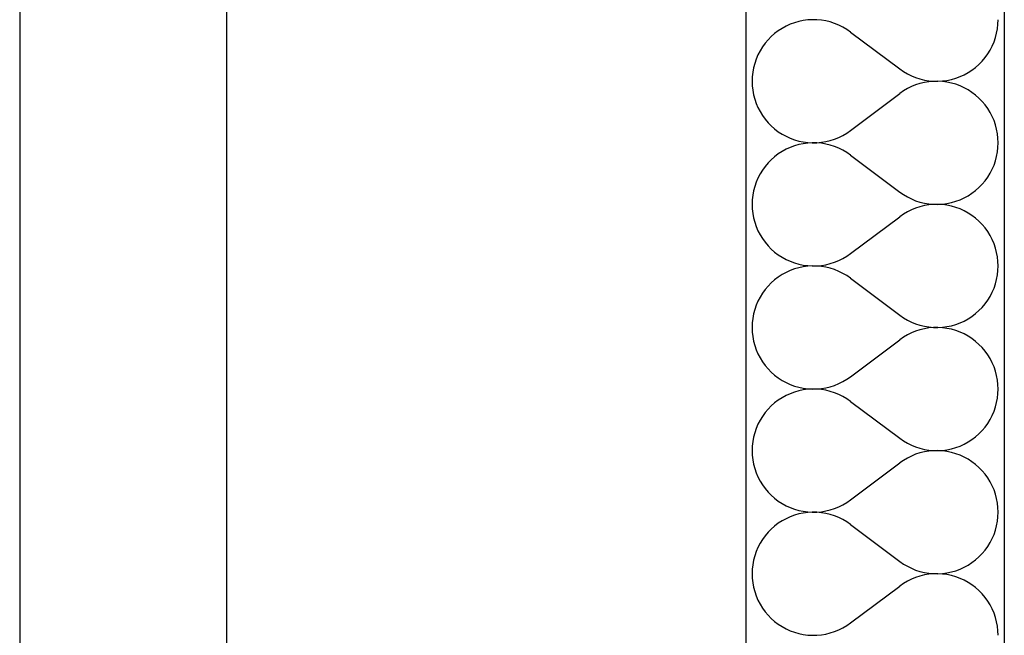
# Model space of a CAD drawing. Extents: x -18402 to 10376, y -5092 to 34139.
# Tile 66 of 78: x 4333 to 4390, y -2600 to -2564. Entities that reach past the tile are written whole.
import ezdxf

# ---------------------------------------------------------------- set-up
doc = ezdxf.new("R2010")
doc.units = 0
doc.linetypes.add('rdc_02$0$Tirets A', pattern=[2.2, 1.1, -1.1])
for name, color, linetype in [('0_XREF', 251, 'Continuous'), ('rdc_02$0$0._Étage_1_02-04 Mur.Construction', 251, 'Continuous'), ('rdc_02$0$0._Étage_1_02-06 Poutre.Construction', 251, 'Continuous'), ('rdc_02$0$0._Étage_1_A-AREA-____-OTLN.Modèle IFC', 251, 'Continuous')]:
    doc.layers.add(name, color=color, linetype=linetype)

# ---------------------------------------------------------------- blocks, each defined once
blk = doc.blocks.new('*X263', base_point=(-8045.97, -58706.23))
at = {"layer": 'rdc_02$0$0._Étage_1_02-04 Mur.Construction', "linetype": 'Continuous', "ltscale": 0.1}
for p, q in [((43780.72, -25643.9), (43778.19, -25644.63)), ((43783.3, -25643.36), (43780.72, -25643.9)), ((43785.91, -25643.02), (43783.3, -25643.36)), ((43788.54, -25642.86), (43785.91, -25643.02)), ((43791.18, -25642.91), (43788.54, -25642.86)), ((43793.8, -25643.14), (43791.18, -25642.91)), ((43796.4, -25643.57), (43793.8, -25643.14)), ((43798.96, -25644.19), (43796.4, -25643.57)), ((43896.33, -25645.49), (43896.43, -25642.86)), ((43768.79, -25649.32), (43766.69, -25650.92)), ((43771, -25647.89), (43768.79, -25649.32)), ((43773.31, -25646.63), (43771, -25647.89)), ((43775.71, -25645.54), (43773.31, -25646.63)), ((43778.19, -25644.63), (43775.71, -25645.54)), ((43801.47, -25645), (43798.96, -25644.19)), ((43803.92, -25645.99), (43801.47, -25645)), ((43806.28, -25647.16), (43803.92, -25645.99)), ((43808.55, -25648.5), (43806.28, -25647.16)), ((43810.71, -25650), (43808.55, -25648.5)), ((43895.56, -25650.7), (43896.04, -25648.11)), ((43896.04, -25648.11), (43896.33, -25645.49)), ((43762.87, -25654.54), (43761.17, -25656.55)), ((43764.71, -25652.66), (43762.87, -25654.54)), ((43766.69, -25650.92), (43764.71, -25652.66)), ((43810.71, -25650), (43839.29, -25671.43)), ((43894.02, -25655.74), (43894.88, -25653.25)), ((43894.88, -25653.25), (43895.56, -25650.7)), ((43758.23, -25660.93), (43757.02, -25663.27)), ((43759.62, -25658.69), (43758.23, -25660.93)), ((43761.17, -25656.55), (43759.62, -25658.69)), ((43890.38, -25662.74), (43891.77, -25660.5)), ((43891.77, -25660.5), (43892.98, -25658.16)), ((43892.98, -25658.16), (43894.02, -25655.74)), ((43755.98, -25665.69), (43755.12, -25668.18)), ((43757.02, -25663.27), (43755.98, -25665.69)), ((43885.29, -25668.77), (43887.13, -25666.89)), ((43887.13, -25666.89), (43888.83, -25664.87)), ((43888.83, -25664.87), (43890.38, -25662.74)), ((43754.44, -25670.73), (43753.96, -25673.32)), ((43755.12, -25668.18), (43754.44, -25670.73)), ((43839.29, -25671.43), (43841.45, -25672.93)), ((43879, -25673.54), (43881.21, -25672.1)), ((43881.21, -25672.1), (43883.31, -25670.51)), ((43883.31, -25670.51), (43885.29, -25668.77)), ((43753.67, -25675.94), (43753.57, -25678.57)), ((43753.96, -25673.32), (43753.67, -25675.94)), ((43841.45, -25672.93), (43843.72, -25674.27)), ((43843.72, -25674.27), (43846.08, -25675.44)), ((43846.08, -25675.44), (43848.53, -25676.43)), ((43848.53, -25676.43), (43851.04, -25677.23)), ((43851.04, -25677.23), (43853.6, -25677.85)), ((43853.6, -25677.85), (43856.2, -25678.28)), ((43856.2, -25678.28), (43858.82, -25678.52)), ((43861.46, -25678.56), (43864.09, -25678.41)), ((43864.09, -25678.41), (43866.7, -25678.07)), ((43866.7, -25678.07), (43869.28, -25677.53)), ((43869.28, -25677.53), (43871.81, -25676.8)), ((43871.81, -25676.8), (43874.29, -25675.89)), ((43874.29, -25675.89), (43876.69, -25674.8)), ((43876.69, -25674.8), (43879, -25673.54)), ((43753.57, -25678.57), (43753.67, -25681.21)), ((43753.67, -25681.21), (43753.96, -25683.82)), ((43753.96, -25683.82), (43754.44, -25686.42)), ((43843.72, -25682.87), (43841.45, -25684.21)), ((43846.08, -25681.71), (43843.72, -25682.87)), ((43848.53, -25680.72), (43846.08, -25681.71)), ((43851.04, -25679.91), (43848.53, -25680.72)), ((43853.6, -25679.29), (43851.04, -25679.91)), ((43856.2, -25678.86), (43853.6, -25679.29)), ((43858.82, -25678.62), (43856.2, -25678.86)), ((43858.82, -25678.52), (43861.46, -25678.56)), ((43861.46, -25678.58), (43858.82, -25678.62)), ((43864.09, -25678.73), (43861.46, -25678.58)), ((43866.7, -25679.08), (43864.09, -25678.73)), ((43869.28, -25679.61), (43866.7, -25679.08)), ((43871.81, -25680.34), (43869.28, -25679.61)), ((43874.29, -25681.25), (43871.81, -25680.34)), ((43876.69, -25682.34), (43874.29, -25681.25)), ((43879, -25683.61), (43876.69, -25682.34)), ((43881.21, -25685.04), (43879, -25683.61)), ((43754.44, -25686.42), (43755.12, -25688.96)), ((43755.12, -25688.96), (43755.98, -25691.45)), ((43810.71, -25707.14), (43839.29, -25685.71)), ((43841.45, -25684.21), (43839.29, -25685.71)), ((43883.31, -25686.63), (43881.21, -25685.04)), ((43885.29, -25688.37), (43883.31, -25686.63)), ((43887.13, -25690.25), (43885.29, -25688.37)), ((43755.98, -25691.45), (43757.02, -25693.88)), ((43757.02, -25693.88), (43758.23, -25696.21)), ((43888.83, -25692.27), (43887.13, -25690.25)), ((43890.38, -25694.4), (43888.83, -25692.27)), ((43891.77, -25696.64), (43890.38, -25694.4)), ((43758.23, -25696.21), (43759.62, -25698.46)), ((43759.62, -25698.46), (43761.17, -25700.59)), ((43761.17, -25700.59), (43762.87, -25702.6)), ((43892.98, -25698.98), (43891.77, -25696.64)), ((43894.02, -25701.4), (43892.98, -25698.98)), ((43762.87, -25702.6), (43764.71, -25704.49)), ((43764.71, -25704.49), (43766.69, -25706.23)), ((43766.69, -25706.23), (43768.79, -25707.82)), ((43894.88, -25703.89), (43894.02, -25701.4)), ((43895.56, -25706.44), (43894.88, -25703.89)), ((43896.04, -25709.03), (43895.56, -25706.44)), ((43768.79, -25707.82), (43771, -25709.25)), ((43771, -25709.25), (43773.31, -25710.52)), ((43773.31, -25710.52), (43775.71, -25711.61)), ((43775.71, -25711.61), (43778.19, -25712.52)), ((43778.19, -25712.52), (43780.72, -25713.24)), ((43798.96, -25712.95), (43801.47, -25712.14)), ((43801.47, -25712.14), (43803.92, -25711.15)), ((43803.92, -25711.15), (43806.28, -25709.98)), ((43806.28, -25709.98), (43808.55, -25708.65)), ((43808.55, -25708.65), (43810.71, -25707.14)), ((43896.33, -25711.65), (43896.04, -25709.03)), ((43896.43, -25714.29), (43896.33, -25711.65)), ((43773.31, -25718.06), (43771, -25719.32)), ((43775.71, -25716.97), (43773.31, -25718.06)), ((43778.19, -25716.05), (43775.71, -25716.97)), ((43780.72, -25715.33), (43778.19, -25716.05)), ((43780.72, -25713.24), (43783.3, -25713.78)), ((43783.3, -25714.79), (43780.72, -25715.33)), ((43783.3, -25713.78), (43785.91, -25714.13)), ((43785.91, -25714.45), (43783.3, -25714.79)), ((43785.91, -25714.13), (43788.54, -25714.28)), ((43788.54, -25714.29), (43785.91, -25714.45)), ((43788.54, -25714.28), (43791.18, -25714.24)), ((43791.18, -25714.34), (43788.54, -25714.29)), ((43791.18, -25714.24), (43793.8, -25714)), ((43793.8, -25714.57), (43791.18, -25714.34)), ((43793.8, -25714), (43796.4, -25713.57)), ((43796.4, -25715), (43793.8, -25714.57)), ((43796.4, -25713.57), (43798.96, -25712.95)), ((43798.96, -25715.62), (43796.4, -25715)), ((43801.47, -25716.43), (43798.96, -25715.62)), ((43803.92, -25717.42), (43801.47, -25716.43)), ((43806.28, -25718.59), (43803.92, -25717.42)), ((43896.04, -25719.54), (43896.33, -25716.92)), ((43896.33, -25716.92), (43896.43, -25714.29)), ((43764.71, -25724.09), (43762.87, -25725.97)), ((43766.69, -25722.34), (43764.71, -25724.09)), ((43768.79, -25720.75), (43766.69, -25722.34)), ((43771, -25719.32), (43768.79, -25720.75)), ((43808.55, -25719.93), (43806.28, -25718.59)), ((43810.71, -25721.43), (43808.55, -25719.93)), ((43810.71, -25721.43), (43839.29, -25742.86)), ((43894.88, -25724.68), (43895.56, -25722.13)), ((43895.56, -25722.13), (43896.04, -25719.54)), ((43761.17, -25727.98), (43759.62, -25730.12)), ((43762.87, -25725.97), (43761.17, -25727.98)), ((43891.77, -25731.93), (43892.98, -25729.59)), ((43892.98, -25729.59), (43894.02, -25727.17)), ((43894.02, -25727.17), (43894.88, -25724.68)), ((43757.02, -25734.7), (43755.98, -25737.12)), ((43758.23, -25732.36), (43757.02, -25734.7)), ((43759.62, -25730.12), (43758.23, -25732.36)), ((43888.83, -25736.3), (43890.38, -25734.17)), ((43890.38, -25734.17), (43891.77, -25731.93)), ((43755.12, -25739.61), (43754.44, -25742.16)), ((43755.98, -25737.12), (43755.12, -25739.61)), ((43883.31, -25741.94), (43885.29, -25740.2)), ((43885.29, -25740.2), (43887.13, -25738.32)), ((43887.13, -25738.32), (43888.83, -25736.3)), ((43753.96, -25744.75), (43753.67, -25747.37)), ((43754.44, -25742.16), (43753.96, -25744.75)), ((43839.29, -25742.86), (43841.45, -25744.36)), ((43841.45, -25744.36), (43843.72, -25745.7)), ((43843.72, -25745.7), (43846.08, -25746.87)), ((43846.08, -25746.87), (43848.53, -25747.86)), ((43874.29, -25747.32), (43876.69, -25746.23)), ((43876.69, -25746.23), (43879, -25744.96)), ((43879, -25744.96), (43881.21, -25743.53)), ((43881.21, -25743.53), (43883.31, -25741.94)), ((43753.67, -25747.37), (43753.57, -25750)), ((43753.57, -25750), (43753.67, -25752.63)), ((43753.67, -25752.63), (43753.96, -25755.25)), ((43848.53, -25752.14), (43846.08, -25753.13)), ((43848.53, -25747.86), (43851.04, -25748.66)), ((43851.04, -25751.34), (43848.53, -25752.14)), ((43851.04, -25748.66), (43853.6, -25749.28)), ((43853.6, -25750.72), (43851.04, -25751.34)), ((43853.6, -25749.28), (43856.2, -25749.71)), ((43856.2, -25750.29), (43853.6, -25750.72)), ((43856.2, -25749.71), (43858.82, -25749.95)), ((43858.82, -25750.05), (43856.2, -25750.29)), ((43858.82, -25749.95), (43861.46, -25749.99)), ((43861.46, -25750.01), (43858.82, -25750.05)), ((43861.46, -25749.99), (43864.09, -25749.84)), ((43864.09, -25750.16), (43861.46, -25750.01)), ((43864.09, -25749.84), (43866.7, -25749.49)), ((43866.7, -25750.51), (43864.09, -25750.16)), ((43866.7, -25749.49), (43869.28, -25748.96)), ((43869.28, -25751.04), (43866.7, -25750.51)), ((43869.28, -25748.96), (43871.81, -25748.23)), ((43871.81, -25751.77), (43869.28, -25751.04)), ((43871.81, -25748.23), (43874.29, -25747.32)), ((43874.29, -25752.68), (43871.81, -25751.77)), ((43876.69, -25753.77), (43874.29, -25752.68)), ((43753.96, -25755.25), (43754.44, -25757.84)), ((43754.44, -25757.84), (43755.12, -25760.39)), ((43810.71, -25778.57), (43839.29, -25757.14)), ((43841.45, -25755.64), (43839.29, -25757.14)), ((43843.72, -25754.3), (43841.45, -25755.64)), ((43846.08, -25753.13), (43843.72, -25754.3)), ((43879, -25755.04), (43876.69, -25753.77)), ((43881.21, -25756.47), (43879, -25755.04)), ((43883.31, -25758.06), (43881.21, -25756.47)), ((43885.29, -25759.8), (43883.31, -25758.06)), ((43755.12, -25760.39), (43755.98, -25762.88)), ((43755.98, -25762.88), (43757.02, -25765.3)), ((43887.13, -25761.68), (43885.29, -25759.8)), ((43888.83, -25763.7), (43887.13, -25761.68)), ((43890.38, -25765.83), (43888.83, -25763.7)), ((43757.02, -25765.3), (43758.23, -25767.64)), ((43758.23, -25767.64), (43759.62, -25769.88)), ((43759.62, -25769.88), (43761.17, -25772.02)), ((43891.77, -25768.07), (43890.38, -25765.83)), ((43892.98, -25770.41), (43891.77, -25768.07)), ((43761.17, -25772.02), (43762.87, -25774.03)), ((43762.87, -25774.03), (43764.71, -25775.91)), ((43894.02, -25772.83), (43892.98, -25770.41)), ((43894.88, -25775.32), (43894.02, -25772.83)), ((43895.56, -25777.87), (43894.88, -25775.32)), ((43764.71, -25775.91), (43766.69, -25777.66)), ((43766.69, -25777.66), (43768.79, -25779.25)), ((43768.79, -25779.25), (43771, -25780.68)), ((43771, -25780.68), (43773.31, -25781.94)), ((43806.28, -25781.41), (43808.55, -25780.07)), ((43808.55, -25780.07), (43810.71, -25778.57)), ((43896.04, -25780.46), (43895.56, -25777.87)), ((43896.33, -25783.08), (43896.04, -25780.46)), ((43773.31, -25781.94), (43775.71, -25783.03)), ((43775.71, -25783.03), (43778.19, -25783.95)), ((43778.19, -25783.95), (43780.72, -25784.67)), ((43780.72, -25786.76), (43778.19, -25787.48)), ((43780.72, -25784.67), (43783.3, -25785.21)), ((43783.3, -25786.22), (43780.72, -25786.76)), ((43783.3, -25785.21), (43785.91, -25785.55)), ((43785.91, -25785.87), (43783.3, -25786.22)), ((43785.91, -25785.55), (43788.54, -25785.71)), ((43788.54, -25785.72), (43785.91, -25785.87)), ((43788.54, -25785.71), (43791.18, -25785.66)), ((43791.18, -25785.76), (43788.54, -25785.72)), ((43791.18, -25785.66), (43793.8, -25785.43)), ((43793.8, -25786), (43791.18, -25785.76)), ((43793.8, -25785.43), (43796.4, -25785)), ((43796.4, -25786.43), (43793.8, -25786)), ((43796.4, -25785), (43798.96, -25784.38)), ((43798.96, -25787.05), (43796.4, -25786.43)), ((43798.96, -25784.38), (43801.47, -25783.57)), ((43801.47, -25787.86), (43798.96, -25787.05)), ((43801.47, -25783.57), (43803.92, -25782.58)), ((43803.92, -25782.58), (43806.28, -25781.41)), ((43896.43, -25785.71), (43896.33, -25783.08)), ((43896.33, -25788.35), (43896.43, -25785.71)), ((43768.79, -25792.18), (43766.69, -25793.77)), ((43771, -25790.75), (43768.79, -25792.18)), ((43773.31, -25789.48), (43771, -25790.75)), ((43775.71, -25788.39), (43773.31, -25789.48)), ((43778.19, -25787.48), (43775.71, -25788.39)), ((43803.92, -25788.85), (43801.47, -25787.86)), ((43806.28, -25790.02), (43803.92, -25788.85)), ((43808.55, -25791.35), (43806.28, -25790.02)), ((43810.71, -25792.86), (43808.55, -25791.35)), ((43895.56, -25793.56), (43896.04, -25790.97)), ((43896.04, -25790.97), (43896.33, -25788.35)), ((43762.87, -25797.4), (43761.17, -25799.41)), ((43764.71, -25795.51), (43762.87, -25797.4)), ((43766.69, -25793.77), (43764.71, -25795.51)), ((43810.71, -25792.86), (43839.29, -25814.29)), ((43894.02, -25798.6), (43894.88, -25796.11)), ((43894.88, -25796.11), (43895.56, -25793.56)), ((43758.23, -25803.79), (43757.02, -25806.12)), ((43759.62, -25801.54), (43758.23, -25803.79)), ((43761.17, -25799.41), (43759.62, -25801.54)), ((43890.38, -25805.6), (43891.77, -25803.36)), ((43891.77, -25803.36), (43892.98, -25801.02)), ((43892.98, -25801.02), (43894.02, -25798.6)), ((43755.98, -25808.55), (43755.12, -25811.04)), ((43757.02, -25806.12), (43755.98, -25808.55)), ((43885.29, -25811.63), (43887.13, -25809.75)), ((43887.13, -25809.75), (43888.83, -25807.73)), ((43888.83, -25807.73), (43890.38, -25805.6)), ((43754.44, -25813.58), (43753.96, -25816.18)), ((43755.12, -25811.04), (43754.44, -25813.58)), ((43839.29, -25814.29), (43841.45, -25815.79)), ((43879, -25816.39), (43881.21, -25814.96)), ((43881.21, -25814.96), (43883.31, -25813.37)), ((43883.31, -25813.37), (43885.29, -25811.63)), ((43753.67, -25818.79), (43753.57, -25821.43)), ((43753.96, -25816.18), (43753.67, -25818.79)), ((43841.45, -25815.79), (43843.72, -25817.13)), ((43843.72, -25817.13), (43846.08, -25818.29)), ((43846.08, -25818.29), (43848.53, -25819.28)), ((43848.53, -25819.28), (43851.04, -25820.09)), ((43851.04, -25820.09), (43853.6, -25820.71)), ((43853.6, -25820.71), (43856.2, -25821.14)), ((43856.2, -25821.14), (43858.82, -25821.38)), ((43861.46, -25821.42), (43864.09, -25821.27)), ((43864.09, -25821.27), (43866.7, -25820.92)), ((43866.7, -25820.92), (43869.28, -25820.39)), ((43869.28, -25820.39), (43871.81, -25819.66)), ((43871.81, -25819.66), (43874.29, -25818.75)), ((43874.29, -25818.75), (43876.69, -25817.66)), ((43876.69, -25817.66), (43879, -25816.39)), ((43753.57, -25821.43), (43753.67, -25824.06)), ((43753.67, -25824.06), (43753.96, -25826.68)), ((43753.96, -25826.68), (43754.44, -25829.27)), ((43841.45, -25827.07), (43839.29, -25828.57)), ((43843.72, -25825.73), (43841.45, -25827.07)), ((43846.08, -25824.56), (43843.72, -25825.73)), ((43848.53, -25823.57), (43846.08, -25824.56)), ((43851.04, -25822.77), (43848.53, -25823.57)), ((43853.6, -25822.15), (43851.04, -25822.77)), ((43856.2, -25821.72), (43853.6, -25822.15)), ((43858.82, -25821.48), (43856.2, -25821.72)), ((43858.82, -25821.38), (43861.46, -25821.42)), ((43861.46, -25821.44), (43858.82, -25821.48)), ((43864.09, -25821.59), (43861.46, -25821.44)), ((43866.7, -25821.93), (43864.09, -25821.59)), ((43869.28, -25822.47), (43866.7, -25821.93)), ((43871.81, -25823.2), (43869.28, -25822.47)), ((43874.29, -25824.11), (43871.81, -25823.2)), ((43876.69, -25825.2), (43874.29, -25824.11)), ((43879, -25826.46), (43876.69, -25825.2)), ((43881.21, -25827.9), (43879, -25826.46)), ((43754.44, -25829.27), (43755.12, -25831.82)), ((43755.12, -25831.82), (43755.98, -25834.31)), ((43810.71, -25850), (43839.29, -25828.57)), ((43883.31, -25829.49), (43881.21, -25827.9)), ((43885.29, -25831.23), (43883.31, -25829.49)), ((43887.13, -25833.11), (43885.29, -25831.23)), ((43755.98, -25834.31), (43757.02, -25836.73)), ((43757.02, -25836.73), (43758.23, -25839.07)), ((43888.83, -25835.13), (43887.13, -25833.11)), ((43890.38, -25837.26), (43888.83, -25835.13)), ((43891.77, -25839.5), (43890.38, -25837.26)), ((43758.23, -25839.07), (43759.62, -25841.31)), ((43759.62, -25841.31), (43761.17, -25843.45)), ((43761.17, -25843.45), (43762.87, -25845.46)), ((43892.98, -25841.84), (43891.77, -25839.5)), ((43894.02, -25844.26), (43892.98, -25841.84)), ((43762.87, -25845.46), (43764.71, -25847.34)), ((43764.71, -25847.34), (43766.69, -25849.08)), ((43766.69, -25849.08), (43768.79, -25850.68)), ((43894.88, -25846.75), (43894.02, -25844.26)), ((43895.56, -25849.3), (43894.88, -25846.75)), ((43896.04, -25851.89), (43895.56, -25849.3)), ((43768.79, -25850.68), (43771, -25852.11)), ((43771, -25852.11), (43773.31, -25853.37)), ((43773.31, -25853.37), (43775.71, -25854.46)), ((43775.71, -25854.46), (43778.19, -25855.37)), ((43778.19, -25855.37), (43780.72, -25856.1)), ((43798.96, -25855.81), (43801.47, -25855)), ((43801.47, -25855), (43803.92, -25854.01)), ((43803.92, -25854.01), (43806.28, -25852.84)), ((43806.28, -25852.84), (43808.55, -25851.5)), ((43808.55, -25851.5), (43810.71, -25850)), ((43896.33, -25854.51), (43896.04, -25851.89)), ((43896.43, -25857.14), (43896.33, -25854.51)), ((43773.31, -25860.91), (43771, -25862.18)), ((43775.71, -25859.82), (43773.31, -25860.91)), ((43778.19, -25858.91), (43775.71, -25859.82)), ((43780.72, -25858.19), (43778.19, -25858.91)), ((43780.72, -25856.1), (43783.3, -25856.64)), ((43783.3, -25857.65), (43780.72, -25858.19)), ((43783.3, -25856.64), (43785.91, -25856.98)), ((43785.91, -25857.3), (43783.3, -25857.65)), ((43785.91, -25856.98), (43788.54, -25857.14)), ((43788.54, -25857.15), (43785.91, -25857.3)), ((43788.54, -25857.14), (43791.18, -25857.09)), ((43791.18, -25857.19), (43788.54, -25857.15)), ((43791.18, -25857.09), (43793.8, -25856.86)), ((43793.8, -25857.43), (43791.18, -25857.19)), ((43793.8, -25856.86), (43796.4, -25856.43)), ((43796.4, -25857.86), (43793.8, -25857.43)), ((43796.4, -25856.43), (43798.96, -25855.81)), ((43798.96, -25858.48), (43796.4, -25857.86)), ((43801.47, -25859.29), (43798.96, -25858.48)), ((43803.92, -25860.28), (43801.47, -25859.29)), ((43806.28, -25861.44), (43803.92, -25860.28)), ((43896.04, -25862.4), (43896.33, -25859.78)), ((43896.33, -25859.78), (43896.43, -25857.14)), ((43764.71, -25866.94), (43762.87, -25868.83)), ((43766.69, -25865.2), (43764.71, -25866.94)), ((43768.79, -25863.61), (43766.69, -25865.2)), ((43771, -25862.18), (43768.79, -25863.61)), ((43808.55, -25862.78), (43806.28, -25861.44)), ((43810.71, -25864.29), (43808.55, -25862.78)), ((43810.71, -25864.29), (43839.29, -25885.71)), ((43894.88, -25867.53), (43895.56, -25864.99)), ((43895.56, -25864.99), (43896.04, -25862.4)), ((43761.17, -25870.84), (43759.62, -25872.97)), ((43762.87, -25868.83), (43761.17, -25870.84)), ((43891.77, -25874.79), (43892.98, -25872.45)), ((43892.98, -25872.45), (43894.02, -25870.03)), ((43894.02, -25870.03), (43894.88, -25867.53)), ((43757.02, -25877.55), (43755.98, -25879.97)), ((43758.23, -25875.21), (43757.02, -25877.55)), ((43759.62, -25872.97), (43758.23, -25875.21)), ((43888.83, -25879.16), (43890.38, -25877.03)), ((43890.38, -25877.03), (43891.77, -25874.79)), ((43755.12, -25882.47), (43754.44, -25885.01)), ((43755.98, -25879.97), (43755.12, -25882.47)), ((43883.31, -25884.8), (43885.29, -25883.06)), ((43885.29, -25883.06), (43887.13, -25881.17)), ((43887.13, -25881.17), (43888.83, -25879.16)), ((43753.96, -25887.6), (43753.67, -25890.22)), ((43754.44, -25885.01), (43753.96, -25887.6)), ((43839.29, -25885.71), (43841.45, -25887.22)), ((43841.45, -25887.22), (43843.72, -25888.56)), ((43843.72, -25888.56), (43846.08, -25889.72)), ((43846.08, -25889.72), (43848.53, -25890.71)), ((43874.29, -25890.18), (43876.69, -25889.09)), ((43876.69, -25889.09), (43879, -25887.82)), ((43879, -25887.82), (43881.21, -25886.39)), ((43881.21, -25886.39), (43883.31, -25884.8)), ((43753.67, -25890.22), (43753.57, -25892.86)), ((43753.57, -25892.86), (43753.67, -25895.49)), ((43753.67, -25895.49), (43753.96, -25898.11)), ((43848.53, -25895), (43846.08, -25895.99)), ((43848.53, -25890.71), (43851.04, -25891.52)), ((43851.04, -25894.19), (43848.53, -25895)), ((43851.04, -25891.52), (43853.6, -25892.14)), ((43853.6, -25893.57), (43851.04, -25894.19)), ((43853.6, -25892.14), (43856.2, -25892.57)), ((43856.2, -25893.14), (43853.6, -25893.57)), ((43856.2, -25892.57), (43858.82, -25892.81)), ((43858.82, -25892.91), (43856.2, -25893.14)), ((43858.82, -25892.81), (43861.46, -25892.85)), ((43861.46, -25892.86), (43858.82, -25892.91)), ((43861.46, -25892.85), (43864.09, -25892.7)), ((43864.09, -25893.02), (43861.46, -25892.86)), ((43864.09, -25892.7), (43866.7, -25892.35)), ((43866.7, -25893.36), (43864.09, -25893.02)), ((43866.7, -25892.35), (43869.28, -25891.81)), ((43869.28, -25893.9), (43866.7, -25893.36)), ((43869.28, -25891.81), (43871.81, -25891.09)), ((43871.81, -25894.63), (43869.28, -25893.9)), ((43871.81, -25891.09), (43874.29, -25890.18)), ((43874.29, -25895.54), (43871.81, -25894.63)), ((43876.69, -25896.63), (43874.29, -25895.54)), ((43753.96, -25898.11), (43754.44, -25900.7)), ((43754.44, -25900.7), (43755.12, -25903.25)), ((43810.71, -25921.43), (43839.29, -25900)), ((43841.45, -25898.5), (43839.29, -25900)), ((43843.72, -25897.16), (43841.45, -25898.5)), ((43846.08, -25895.99), (43843.72, -25897.16)), ((43879, -25897.89), (43876.69, -25896.63)), ((43881.21, -25899.32), (43879, -25897.89)), ((43883.31, -25900.92), (43881.21, -25899.32)), ((43885.29, -25902.66), (43883.31, -25900.92)), ((43755.12, -25903.25), (43755.98, -25905.74)), ((43755.98, -25905.74), (43757.02, -25908.16)), ((43887.13, -25904.54), (43885.29, -25902.66)), ((43888.83, -25906.55), (43887.13, -25904.54)), ((43890.38, -25908.69), (43888.83, -25906.55)), ((43757.02, -25908.16), (43758.23, -25910.5)), ((43758.23, -25910.5), (43759.62, -25912.74)), ((43759.62, -25912.74), (43761.17, -25914.87)), ((43891.77, -25910.93), (43890.38, -25908.69)), ((43892.98, -25913.27), (43891.77, -25910.93)), ((43761.17, -25914.87), (43762.87, -25916.89)), ((43762.87, -25916.89), (43764.71, -25918.77)), ((43894.02, -25915.69), (43892.98, -25913.27)), ((43894.88, -25918.18), (43894.02, -25915.69)), ((43895.56, -25920.73), (43894.88, -25918.18)), ((43764.71, -25918.77), (43766.69, -25920.51)), ((43766.69, -25920.51), (43768.79, -25922.1)), ((43768.79, -25922.1), (43771, -25923.54)), ((43771, -25923.54), (43773.31, -25924.8)), ((43806.28, -25924.27), (43808.55, -25922.93)), ((43808.55, -25922.93), (43810.71, -25921.43)), ((43896.04, -25923.32), (43895.56, -25920.73)), ((43896.33, -25925.94), (43896.04, -25923.32)), ((43773.31, -25924.8), (43775.71, -25925.89)), ((43775.71, -25925.89), (43778.19, -25926.8)), ((43778.19, -25926.8), (43780.72, -25927.53)), ((43780.72, -25929.61), (43778.19, -25930.34)), ((43780.72, -25927.53), (43783.3, -25928.07)), ((43783.3, -25929.08), (43780.72, -25929.61)), ((43783.3, -25928.07), (43785.91, -25928.41)), ((43785.91, -25928.73), (43783.3, -25929.08)), ((43785.91, -25928.41), (43788.54, -25928.56)), ((43788.54, -25928.58), (43785.91, -25928.73)), ((43788.54, -25928.56), (43791.18, -25928.52)), ((43791.18, -25928.62), (43788.54, -25928.58)), ((43791.18, -25928.52), (43793.8, -25928.28)), ((43793.8, -25928.86), (43791.18, -25928.62)), ((43793.8, -25928.28), (43796.4, -25927.85)), ((43796.4, -25929.29), (43793.8, -25928.86)), ((43796.4, -25927.85), (43798.96, -25927.23)), ((43798.96, -25929.91), (43796.4, -25929.29)), ((43798.96, -25927.23), (43801.47, -25926.43)), ((43801.47, -25930.72), (43798.96, -25929.91)), ((43801.47, -25926.43), (43803.92, -25925.44)), ((43803.92, -25925.44), (43806.28, -25924.27)), ((43896.43, -25928.57), (43896.33, -25925.94)), ((43896.33, -25931.21), (43896.43, -25928.57)), ((43768.79, -25935.04), (43766.69, -25936.63)), ((43771, -25933.61), (43768.79, -25935.04)), ((43773.31, -25932.34), (43771, -25933.61)), ((43775.71, -25931.25), (43773.31, -25932.34)), ((43778.19, -25930.34), (43775.71, -25931.25)), ((43803.92, -25931.71), (43801.47, -25930.72)), ((43806.28, -25932.87), (43803.92, -25931.71)), ((43808.55, -25934.21), (43806.28, -25932.87)), ((43810.71, -25935.71), (43808.55, -25934.21)), ((43895.56, -25936.42), (43896.04, -25933.82)), ((43896.04, -25933.82), (43896.33, -25931.21)), ((43762.87, -25940.25), (43761.17, -25942.27)), ((43764.71, -25938.37), (43762.87, -25940.25)), ((43766.69, -25936.63), (43764.71, -25938.37)), ((43810.71, -25935.71), (43839.29, -25957.14)), ((43894.02, -25941.45), (43894.88, -25938.96)), ((43894.88, -25938.96), (43895.56, -25936.42)), ((43758.23, -25946.64), (43757.02, -25948.98)), ((43759.62, -25944.4), (43758.23, -25946.64)), ((43761.17, -25942.27), (43759.62, -25944.4)), ((43890.38, -25948.46), (43891.77, -25946.21)), ((43891.77, -25946.21), (43892.98, -25943.88)), ((43892.98, -25943.88), (43894.02, -25941.45)), ((43755.98, -25951.4), (43755.12, -25953.89)), ((43757.02, -25948.98), (43755.98, -25951.4)), ((43885.29, -25954.49), (43887.13, -25952.6)), ((43887.13, -25952.6), (43888.83, -25950.59)), ((43888.83, -25950.59), (43890.38, -25948.46)), ((43754.44, -25956.44), (43753.96, -25959.03)), ((43755.12, -25953.89), (43754.44, -25956.44)), ((43839.29, -25957.14), (43841.45, -25958.65)), ((43879, -25959.25), (43881.21, -25957.82)), ((43881.21, -25957.82), (43883.31, -25956.23)), ((43883.31, -25956.23), (43885.29, -25954.49)), ((43753.67, -25961.65), (43753.57, -25964.29)), ((43753.96, -25959.03), (43753.67, -25961.65)), ((43841.45, -25958.65), (43843.72, -25959.98)), ((43843.72, -25959.98), (43846.08, -25961.15)), ((43846.08, -25961.15), (43848.53, -25962.14)), ((43848.53, -25962.14), (43851.04, -25962.95)), ((43851.04, -25962.95), (43853.6, -25963.57)), ((43853.6, -25963.57), (43856.2, -25964)), ((43856.2, -25964), (43858.82, -25964.24)), ((43858.82, -25964.24), (43861.46, -25964.28)), ((43861.46, -25964.28), (43864.09, -25964.13)), ((43864.09, -25964.13), (43866.7, -25963.78)), ((43866.7, -25963.78), (43869.28, -25963.24)), ((43869.28, -25963.24), (43871.81, -25962.52)), ((43871.81, -25962.52), (43874.29, -25961.61)), ((43874.29, -25961.61), (43876.69, -25960.52)), ((43876.69, -25960.52), (43879, -25959.25)), ((43753.57, -25964.29), (43753.67, -25966.92)), ((43753.67, -25966.92), (43753.96, -25969.54)), ((43753.96, -25969.54), (43754.44, -25972.13)), ((43841.45, -25969.93), (43839.29, -25971.43)), ((43843.72, -25968.59), (43841.45, -25969.93)), ((43846.08, -25967.42), (43843.72, -25968.59)), ((43848.53, -25966.43), (43846.08, -25967.42)), ((43851.04, -25965.62), (43848.53, -25966.43)), ((43853.6, -25965), (43851.04, -25965.62)), ((43856.2, -25964.57), (43853.6, -25965)), ((43858.82, -25964.34), (43856.2, -25964.57)), ((43861.46, -25964.29), (43858.82, -25964.34)), ((43864.09, -25964.45), (43861.46, -25964.29)), ((43866.7, -25964.79), (43864.09, -25964.45)), ((43869.28, -25965.33), (43866.7, -25964.79)), ((43871.81, -25966.05), (43869.28, -25965.33)), ((43874.29, -25966.97), (43871.81, -25966.05)), ((43876.69, -25968.06), (43874.29, -25966.97)), ((43879, -25969.32), (43876.69, -25968.06)), ((43881.21, -25970.75), (43879, -25969.32)), ((43754.44, -25972.13), (43755.12, -25974.68)), ((43755.12, -25974.68), (43755.98, -25977.17)), ((43810.71, -25992.86), (43839.29, -25971.43)), ((43883.31, -25972.34), (43881.21, -25970.75)), ((43885.29, -25974.09), (43883.31, -25972.34)), ((43887.13, -25975.97), (43885.29, -25974.09)), ((43755.98, -25977.17), (43757.02, -25979.59)), ((43757.02, -25979.59), (43758.23, -25981.93)), ((43888.83, -25977.98), (43887.13, -25975.97)), ((43890.38, -25980.12), (43888.83, -25977.98)), ((43891.77, -25982.36), (43890.38, -25980.12)), ((43758.23, -25981.93), (43759.62, -25984.17)), ((43759.62, -25984.17), (43761.17, -25986.3)), ((43761.17, -25986.3), (43762.87, -25988.32)), ((43892.98, -25984.7), (43891.77, -25982.36)), ((43894.02, -25987.12), (43892.98, -25984.7)), ((43762.87, -25988.32), (43764.71, -25990.2)), ((43764.71, -25990.2), (43766.69, -25991.94)), ((43766.69, -25991.94), (43768.79, -25993.53)), ((43894.88, -25989.61), (43894.02, -25987.12)), ((43895.56, -25992.16), (43894.88, -25989.61)), ((43896.04, -25994.75), (43895.56, -25992.16)), ((43768.79, -25993.53), (43771, -25994.96)), ((43771, -25994.96), (43773.31, -25996.23)), ((43773.31, -25996.23), (43775.71, -25997.32)), ((43775.71, -25997.32), (43778.19, -25998.23)), ((43778.19, -25998.23), (43780.72, -25998.96)), ((43798.96, -25998.66), (43801.47, -25997.86)), ((43801.47, -25997.86), (43803.92, -25996.87)), ((43803.92, -25996.87), (43806.28, -25995.7)), ((43806.28, -25995.7), (43808.55, -25994.36)), ((43808.55, -25994.36), (43810.71, -25992.86)), ((43896.33, -25997.37), (43896.04, -25994.75)), ((43896.43, -26000), (43896.33, -25997.37)), ((43780.72, -25998.96), (43783.3, -25999.49)), ((43783.3, -25999.49), (43785.91, -25999.84)), ((43785.91, -25999.84), (43788.54, -25999.99)), ((43788.54, -25999.99), (43791.18, -25999.95)), ((43791.18, -25999.95), (43793.8, -25999.71)), ((43793.8, -25999.71), (43796.4, -25999.28)), ((43796.4, -25999.28), (43798.96, -25998.66))]:
    blk.add_line(p, q, dxfattribs=at)
blk = doc.blocks.new('rdc_02')
at = {"layer": 'rdc_02$0$0._Étage_1_02-04 Mur.Construction', "linetype": 'Continuous', "ltscale": 0.1}
blk.add_line((4390, -2534.01), (4390, -2704.022), dxfattribs=at)
at = {"layer": 'rdc_02$0$0._Étage_1_02-04 Mur.Construction', "linetype": 'Continuous', "ltscale": 0.1, "flags": 128}
blk.add_lwpolyline([(4375, -2534.01), (4375, -2720.568)], dxfattribs=at)
at = {"layer": 'rdc_02$0$0._Étage_1_02-06 Poutre.Construction', "linetype": 'Continuous', "ltscale": 0.1}
for p, q in [((4332.848, -2539), (4332.848, -2727.143)), ((4332.848, -2539), (4332.848, -2727.143)), ((4344.848, -2539), (4344.848, -2727.143)), ((4344.848, -2539), (4344.848, -2727.143))]:
    blk.add_line(p, q, dxfattribs=at)
at = {"layer": 'rdc_02$0$0._Étage_1_02-06 Poutre.Construction', "linetype": 'rdc_02$0$Tirets A', "ltscale": 0.1}
for p, q in [((4332.848, -2539), (4332.848, -2727.143)), ((4332.848, -2539), (4332.848, -2727.143)), ((4332.848, -2539.028), (4332.848, -2727.143)), ((4332.848, -2539.028), (4332.848, -2727.143)), ((4344.848, -2539), (4344.848, -2727.143)), ((4344.848, -2539), (4344.848, -2727.143)), ((4344.848, -2539), (4344.848, -2727.143)), ((4344.848, -2539), (4344.848, -2727.143))]:
    blk.add_line(p, q, dxfattribs=at)
at = {"layer": 'rdc_02$0$0._Étage_1_A-AREA-____-OTLN.Modèle IFC', "linetype": 'Continuous', "ltscale": 0.1, "xscale": 0.1, "yscale": 0.1, "zscale": 0.1}
blk.add_blockref('*X263', (-804.597, -5870.623), dxfattribs=at)

msp = doc.modelspace()

# ---------------------------------------------------------------- block references
at = {"layer": '0_XREF'}
msp.add_blockref('rdc_02', (0, 0), dxfattribs=at)

doc.saveas('drawing.dxf')
